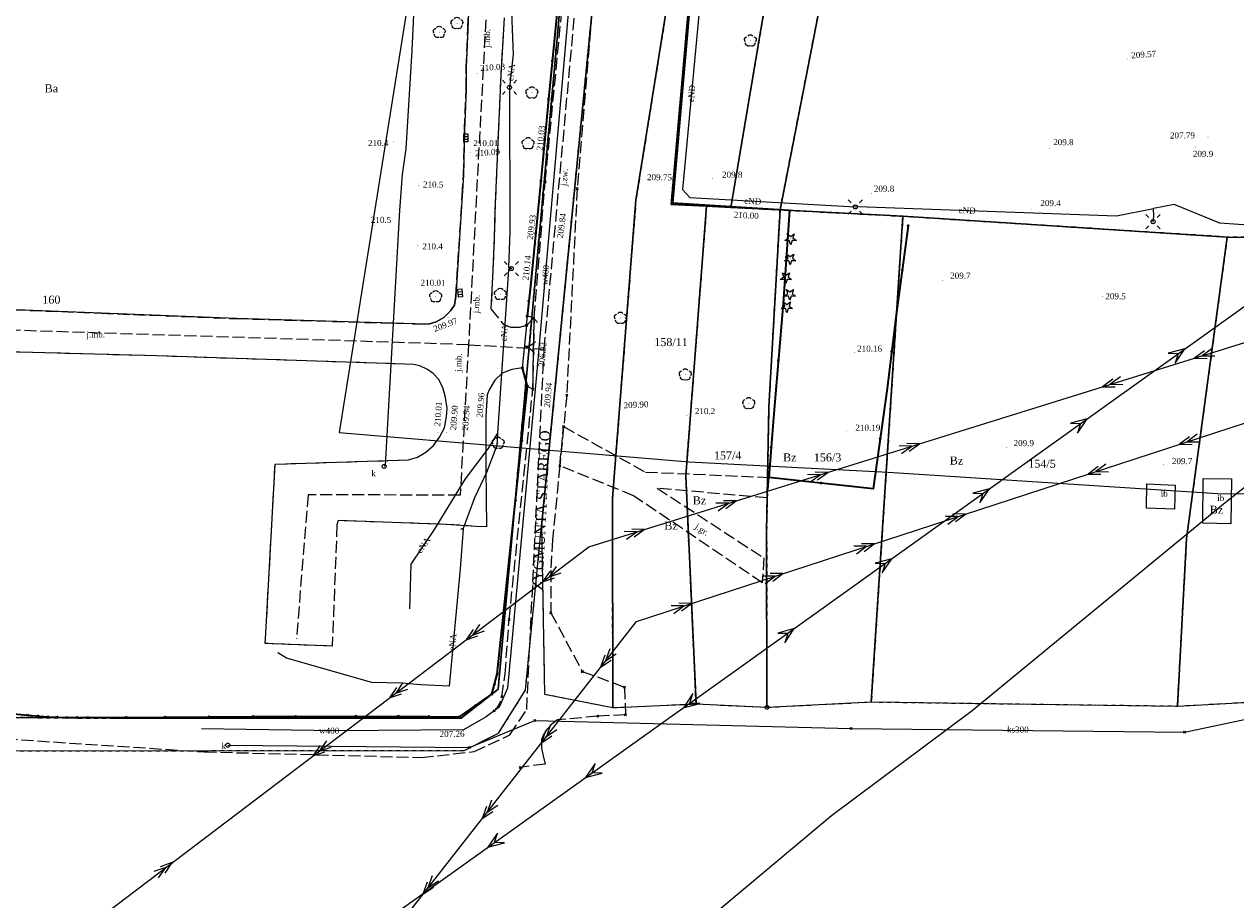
# Model space of a CAD drawing. Extents: x 7414218 to 7427513, y 5544630 to 5555035.
# Tile 8 of 46: x 7419374 to 7419525, y 5549444 to 5549553. Entities that reach past the tile are written whole.
import ezdxf
from ezdxf.enums import TextEntityAlignment as Align

# ---------------------------------------------------------------- set-up
doc = ezdxf.new("R2010")
doc.units = 0
doc.linetypes.add('PRZER1-1', pattern=[1, 0.5, -0.5])
doc.linetypes.add('PRZER3-1', pattern=[2, 1.5, -0.5])
doc.layers.get('0').update_dxf_attribs({"linetype": 'CONTINUOUS'})
for name, color, linetype, lineweight in [('EGDE', 7, 'CONTINUOUS', 18), ('EGDE_O', 7, 'CONTINUOUS', 18), ('EGPG', 7, 'CONTINUOUS', 18), ('GOSRBG', 7, 'CONTINUOUS', 18), ('GUPPRZ_O', 7, 'CONTINUOUS', 18), ('OTDI', 7, 'CONTINUOUS', 18), ('OTDI_O', 7, 'CONTINUOUS', 18), ('OTKJ', 7, 'CONTINUOUS', 18), ('OTKJ_O', 7, 'CONTINUOUS', 18), ('OTKK', 7, 'CONTINUOUS', 25), ('OTOB', 7, 'CONTINUOUS', 18), ('OTOF', 7, 'CONTINUOUS', 18), ('OTOO', 7, 'CONTINUOUS', 35), ('OTRN', 7, 'CONTINUOUS', 13), ('OTRN_O', 7, 'CONTINUOUS', 13), ('OTRS', 7, 'CONTINUOUS', 13), ('OTRS_O', 7, 'CONTINUOUS', 13), ('SUEO', 7, 'CONTINUOUS', 18)]:
    doc.layers.add(name, color=color, linetype=linetype, lineweight=lineweight)
for name, color, linetype, lineweight, true_color in [('EGUG', 7, 'CONTINUOUS', 18, 0x008000), ('EGUG_O', 7, 'CONTINUOUS', 18, 0x008000), ('GELULI', 7, 'CONTINUOUS', 18, 0xfeffff), ('GELULI_O', 7, 'CONTINUOUS', 18, 0xfeffff), ('GSPPRB', 7, 'CONTINUOUS', 18, 0x80ffff), ('OTZG', 7, 'CONTINUOUS', 18, 0x008000), ('OTZL', 7, 'CONTINUOUS', 18, 0x008000), ('SUEP', 1, 'CONTINUOUS', 18, 0xff0000), ('SUEP_O', 1, 'CONTINUOUS', 18, 0xff0000), ('SUKK', 7, 'CONTINUOUS', 18, 0x803300), ('SUKP', 7, 'CONTINUOUS', 18, 0x803300), ('SUKP_O', 7, 'CONTINUOUS', 18, 0x803300), ('SUKS', 7, 'CONTINUOUS', 18, 0x803300), ('SUKS_O', 7, 'CONTINUOUS', 18, 0x803300), ('SUWP', 5, 'CONTINUOUS', 18, 0x0000ff), ('SUWP_O', 5, 'CONTINUOUS', 18, 0x0000ff)]:
    doc.layers.add(name, color=color, linetype=linetype, lineweight=lineweight, true_color=true_color)
doc.styles.add('Times New Roman', font='times.ttf')

# ---------------------------------------------------------------- blocks, each defined once
blk = doc.blocks.new('GSPWPS1')
blk.add_hatch(color=0).paths.add_polyline_path([(-0.045, 0), (-0.043467, -0.011647), (-0.038971, -0.0225), (-0.03182, -0.03182), (-0.0225, -0.038971), (-0.011647, -0.043467), (0, -0.045), (0.011647, -0.043467), (0.0225, -0.038971), (0.03182, -0.03182), (0.038971, -0.0225), (0.043467, -0.011647), (0.045, 0), (0.043467, 0.011647), (0.038971, 0.0225), (0.03182, 0.03182), (0.0225, 0.038971), (0.011647, 0.043467), (0, 0.045), (-0.011647, 0.043467), (-0.0225, 0.038971), (-0.03182, 0.03182), (-0.038971, 0.0225), (-0.043467, 0.011647)])
blk = doc.blocks.new('GSPWPN1')
blk.add_hatch(color=0).paths.add_polyline_path([(-0.045, 0), (-0.043467, -0.011647), (-0.038971, -0.0225), (-0.03182, -0.03182), (-0.0225, -0.038971), (-0.011647, -0.043467), (0, -0.045), (0.011647, -0.043467), (0.0225, -0.038971), (0.03182, -0.03182), (0.038971, -0.0225), (0.043467, -0.011647), (0.045, 0), (0.043467, 0.011647), (0.038971, 0.0225), (0.03182, 0.03182), (0.0225, 0.038971), (0.011647, 0.043467), (0, 0.045), (-0.011647, 0.043467), (-0.0225, 0.038971), (-0.03182, 0.03182), (-0.038971, 0.0225), (-0.043467, 0.011647)])
blk = doc.blocks.new('GSPRDI1')
blk.add_hatch(color=0).paths.add_polyline_path([(0, -0.045), (0.013906, -0.042798), (0.02645, -0.036406), (0.036406, -0.02645), (0.042798, -0.013906), (0.045, 0), (0.042798, 0.013906), (0.036406, 0.02645), (0.02645, 0.036406), (0.013906, 0.042798), (0, 0.045), (-0.013906, 0.042798), (-0.02645, 0.036406), (-0.036406, 0.02645), (-0.042798, 0.013906), (-0.045, 0), (-0.042798, -0.013906), (-0.036406, -0.02645), (-0.02645, -0.036406), (-0.013906, -0.042798)])
at = {"color": 0}
blk.add_lwpolyline([(0.272471, 0.088531), (0.713338, -0.231778), (0.168396, -0.231778), (0, -0.750048), (-0.168396, -0.231778), (-0.713338, -0.231778), (-0.272471, 0.088531), (-0.440867, 0.606801), (0, 0.286493), (0.440867, 0.606801)], close=True, dxfattribs=at)
blk = doc.blocks.new('GSPRDL1')
blk.add_hatch(color=0).paths.add_polyline_path([(0, -0.045), (0.013906, -0.042798), (0.02645, -0.036406), (0.036406, -0.02645), (0.042798, -0.013906), (0.045, 0), (0.042798, 0.013906), (0.036406, 0.02645), (0.02645, 0.036406), (0.013906, 0.042798), (0, 0.045), (-0.013906, 0.042798), (-0.02645, 0.036406), (-0.036406, 0.02645), (-0.042798, 0.013906), (-0.045, 0), (-0.042798, -0.013906), (-0.036406, -0.02645), (-0.02645, -0.036406), (-0.013906, -0.042798)])
at = {"color": 0}
for points in [[(-0.635969, -0.134326), (-0.70458, -0.024001), (-0.731429, 0.103115), (-0.713292, 0.231763), (-0.652348, 0.346501), (-0.55591, 0.433559), (-0.435555, 0.482485)], [(-0.324277, 0.563333), (-0.240553, 0.662679), (-0.127956, 0.727494), (0, 0.75), (0.127956, 0.727494), (0.240553, 0.662679), (0.324277, 0.563333)], [(0.435555, 0.482485), (0.55591, 0.433559), (0.652348, 0.346501), (0.713292, 0.231763), (0.731429, 0.103115), (0.70458, -0.024001), (0.635969, -0.134326)], [(-0.068773, -0.646351), (-0.194901, -0.677512), (-0.324092, -0.663766), (-0.440839, -0.606763), (-0.531129, -0.513345), (-0.584125, -0.394725), (-0.593465, -0.265141)], [(0.593465, -0.265141), (0.584125, -0.394725), (0.531129, -0.513345), (0.440839, -0.606763), (0.324092, -0.663766), (0.194901, -0.677512), (0.068773, -0.646351)]]:
    blk.add_lwpolyline(points, dxfattribs=at)
blk = doc.blocks.new('GUPKSD1_1')
at = {"color": 0}
blk.add_lwpolyline([(0, 0.25), (0.064705, 0.241481), (0.125, 0.216506), (0.176777, 0.176777), (0.216506, 0.125), (0.241481, 0.064705), (0.25, 0), (0.241481, -0.064705), (0.216506, -0.125), (0.176777, -0.176777), (0.125, -0.216506), (0.064705, -0.241481), (0, -0.25), (-0.064705, -0.241481), (-0.125, -0.216506), (-0.176777, -0.176777), (-0.216506, -0.125), (-0.241481, -0.064705), (-0.25, 0), (-0.241481, 0.064705), (-0.216506, 0.125), (-0.176777, 0.176777), (-0.125, 0.216506), (-0.064705, 0.241481)], close=True, dxfattribs=at)
blk = doc.blocks.new('GUPKKS1')
at = {"color": 0}
blk.add_lwpolyline([(0.5, -0.25), (-0.5, -0.25), (-0.5, 0.25), (0.5, 0.25)], close=True, dxfattribs=at)
for points in [[(-0.175, -0.25), (-0.175, 0.25)], [(0.175, -0.25), (0.175, 0.25)]]:
    blk.add_lwpolyline(points, dxfattribs=at)
blk = doc.blocks.new('GUPELA2')
blk.add_hatch(color=0).paths.add_polyline_path([(-0.001087, 0.044987), (0.011881, 0.043403), (0.021281, 0.03965), (0.030065, 0.033482), (0.038133, 0.023893), (0.043117, 0.012881), (0.044986, 0.001113), (0.044323, -0.007777), (0.040557, -0.019497), (0.033417, -0.030138), (0.024849, -0.037517), (0.013788, -0.042836), (0.002013, -0.044955), (-0.00982, -0.043916), (-0.020466, -0.040077), (-0.029541, -0.033946), (-0.036867, -0.025804), (-0.04187, -0.01649), (-0.04461, -0.005909), (-0.044532, 0.006476), (-0.041285, 0.017903), (-0.034764, 0.028574), (-0.024479, 0.03776), (-0.013449, 0.042943)])
at = {"color": 0}
for points in [[(-0.883883, 0.883883), (-0.53033, 0.53033)], [(0.883883, 0.883883), (0.53033, 0.53033)], [(-0.883883, -0.883883), (-0.53033, -0.53033)], [(0.883883, -0.883883), (0.53033, -0.53033)]]:
    blk.add_lwpolyline(points, dxfattribs=at)
blk = doc.blocks.new('GUPELA1')
at = {"color": 0}
blk.add_lwpolyline([(0, 0.25), (0.064705, 0.241481), (0.125, 0.216506), (0.176777, 0.176777), (0.216506, 0.125), (0.241481, 0.064705), (0.25, 0), (0.241481, -0.064705), (0.216506, -0.125), (0.176777, -0.176777), (0.125, -0.216506), (0.064705, -0.241481), (0, -0.25), (-0.064705, -0.241481), (-0.125, -0.216506), (-0.176777, -0.176777), (-0.216506, -0.125), (-0.241481, -0.064705), (-0.25, 0), (-0.241481, 0.064705), (-0.216506, 0.125), (-0.176777, 0.176777), (-0.125, 0.216506), (-0.064705, 0.241481)], close=True, dxfattribs=at)
blk = doc.blocks.new('GEPPGD1_2')
blk.add_hatch(color=0).paths.add_polyline_path([(0, -0.045), (0.013906, -0.042798), (0.02645, -0.036406), (0.036406, -0.02645), (0.042798, -0.013906), (0.045, 0), (0.042798, 0.013906), (0.036406, 0.02645), (0.02645, 0.036406), (0.013906, 0.042798), (0, 0.045), (-0.013906, 0.042798), (-0.02645, 0.036406), (-0.036406, 0.02645), (-0.042798, 0.013906), (-0.045, 0), (-0.042798, -0.013906), (-0.036406, -0.02645), (-0.02645, -0.036406), (-0.013906, -0.042798)])
blk = doc.blocks.new('GEPPGD1_1')
at = {"color": 0}
blk.add_lwpolyline([(0, 0.25), (0.077254, 0.237764), (0.146946, 0.202254), (0.202254, 0.146946), (0.237764, 0.077254), (0.25, 0), (0.237764, -0.077254), (0.202254, -0.146946), (0.146946, -0.202254), (0.077254, -0.237764), (0, -0.25), (-0.077254, -0.237764), (-0.146946, -0.202254), (-0.202254, -0.146946), (-0.237764, -0.077254), (-0.25, 0), (-0.237764, 0.077254), (-0.202254, 0.146946), (-0.146946, 0.202254), (-0.077254, 0.237764)], close=True, dxfattribs=at)
blk = doc.blocks.new('GSPPRB0')
at = {"color": 0, "lineweight": 18}
for points in [[(-0.12726, -0.12726), (0.12726, 0.12726)], [(-0.12726, 0.12726), (0.12726, -0.12726)]]:
    blk.add_lwpolyline(points, dxfattribs=at)
blk = doc.blocks.new('KOLO')
blk.add_hatch(color=0).paths.add_polyline_path([(-0.175, 0), (-0.169037, -0.045293), (-0.151554, -0.0875), (-0.123744, -0.123744), (-0.0875, -0.151554), (-0.045293, -0.169037), (0, -0.175), (0.045293, -0.169037), (0.0875, -0.151554), (0.123744, -0.123744), (0.151554, -0.0875), (0.169037, -0.045293), (0.175, 0), (0.169037, 0.045293), (0.151554, 0.0875), (0.123744, 0.123744), (0.0875, 0.151554), (0.045293, 0.169037), (0, 0.175), (-0.045293, 0.169037), (-0.0875, 0.151554), (-0.123744, 0.123744), (-0.151554, 0.0875), (-0.169037, 0.045293)])
blk = doc.blocks.new('GSLKOG1')
blk.add_hatch(color=0).paths.add_polyline_path([(-0.175, 0), (-0.169037, -0.045293), (-0.151554, -0.0875), (-0.123744, -0.123744), (-0.0875, -0.151554), (-0.045293, -0.169037), (0, -0.175), (0.045293, -0.169037), (0.0875, -0.151554), (0.123744, -0.123744), (0.151554, -0.0875), (0.169037, -0.045293), (0.175, 0), (0.169037, 0.045293), (0.151554, 0.0875), (0.123744, 0.123744), (0.0875, 0.151554), (0.045293, 0.169037), (0, 0.175), (-0.045293, 0.169037), (-0.0875, 0.151554), (-0.123744, 0.123744), (-0.151554, 0.0875), (-0.169037, 0.045293)])
blk = doc.blocks.new('GSLKBR1')
at = {"color": 0}
for points in [[(1.299038, 0.75), (1.06066, 0.43934), (0.75, 0.200962), (0.388229, 0.051111), (0, 0)], [(0, 0), (0.388229, -0.051111), (0.75, -0.200962), (1.06066, -0.43934), (1.299038, -0.75)]]:
    blk.add_lwpolyline(points, dxfattribs=at)
blk = doc.blocks.new('GSLKFU1')
at = {"color": 0}
blk.add_lwpolyline([(0, 0), (-0.012833, -0.195789), (-0.051111, -0.388229), (-0.114181, -0.574025), (-0.200962, -0.75), (-0.30997, -0.913142), (-0.43934, -1.06066), (-0.586858, -1.19003), (-0.75, -1.299038)], dxfattribs=at)
blk = doc.blocks.new('SUEP2')
at = {"color": 0}
for points in [[(-1.25, -0.5), (0.25, 0), (-1.25, 0.5)], [(-0.25, -0.5), (1.25, 0), (-0.25, 0.5)]]:
    blk.add_lwpolyline(points, dxfattribs=at)
blk = doc.blocks.new('SUEP3')
at = {"color": 0}
blk.add_lwpolyline([(0, 0), (-1, -0.75), (1, 0), (-1, 0.75)], close=True, dxfattribs=at)

msp = doc.modelspace()

# ---------------------------------------------------------------- linework, layer by layer
at = {"layer": 'EGDE', "linetype": 'Continuous', "lineweight": 18, "elevation": 10.22}
for points in [[(7419691.9, 5549667.65), (7419649.26, 5549659.54), (7419641.05, 5549657.97), (7419630.6, 5549656.65), (7419619.81, 5549655.03), (7419609.66, 5549653.24), (7419589.07, 5549649.42), (7419557.7, 5549643.96), (7419540.13, 5549643.06), (7419523.27, 5549643.29), (7419509.38, 5549641.39), (7419462.29, 5549628.43), (7419462.45, 5549628.77), (7419446.03, 5549630.99), (7419446.66, 5549622.15), (7419432.87, 5549470.11), (7419428.25, 5549466.49), (7419384.74, 5549466.49), (7419372.42, 5549466.59)], [(7419372.42, 5549466.59), (7419384.74, 5549466.49), (7419428.25, 5549466.49), (7419432.87, 5549470.11), (7419446.66, 5549622.15), (7419446.03, 5549630.99), (7419445.69, 5549630.61), (7419421.94, 5549626.84), (7419410.15, 5549622.14), (7419371.74, 5549587.46)], [(7419372.14, 5549462.43), (7419428.65, 5549462.47), (7419432.93, 5549464.62), (7419436.29, 5549469.99), (7419438.3, 5549490.48), (7419449.43, 5549604.09)]]:
    msp.add_lwpolyline(points, dxfattribs=at)
for points in [[(7419562.5, 5549640.55), (7419487.71, 5549630.61), (7419468.08, 5549529.97), (7419483.43, 5549529.18), (7419523.94, 5549526.59), (7419538.19, 5549526.4), (7419548.95, 5549525.8)], [(7419487.71, 5549630.61), (7419482.9, 5549629.97), (7419478.25, 5549627.12), (7419461.94, 5549530.29), (7419468.08, 5549529.97)], [(7419478.25, 5549627.12), (7419462.12, 5549617.26), (7419459.99, 5549593.07), (7419454.49, 5549530.64), (7419458.91, 5549530.45), (7419461.94, 5549530.29)], [(7419449.43, 5549604.09), (7419438.3, 5549490.48), (7419438.67, 5549469.52), (7419447.19, 5549467.83), (7419447.16, 5549493.99), (7419450.09, 5549531.19), (7419459.99, 5549593.07), (7419462.12, 5549617.26), (7419462.22, 5549620.86), (7419457.3, 5549616.58), (7419452.54, 5549610.11)], [(7419459.99, 5549593.07), (7419450.09, 5549531.19), (7419447.16, 5549493.99), (7419447.19, 5549467.83), (7419448.59, 5549467.88), (7419457.59, 5549468.29), (7419456.31, 5549496.76), (7419458.91, 5549530.45), (7419454.49, 5549530.64)], [(7419458.91, 5549530.45), (7419456.31, 5549496.76), (7419457.59, 5549468.29), (7419466.45, 5549467.86), (7419466.41, 5549489.83), (7419466.69, 5549505.4), (7419468.08, 5549529.97), (7419461.94, 5549530.29)], [(7419468.08, 5549529.97), (7419466.69, 5549505.4), (7419466.41, 5549489.83), (7419466.45, 5549467.86), (7419479.48, 5549468.53), (7419483.43, 5549529.18)], [(7419523.94, 5549526.59), (7419483.43, 5549529.18), (7419479.48, 5549468.53), (7419517.71, 5549468.02), (7419518.85, 5549488.96)], [(7419538.19, 5549526.4), (7419523.94, 5549526.59), (7419518.85, 5549488.96), (7419517.71, 5549468.02), (7419531.31, 5549468.77), (7419533.1, 5549486.1), (7419535.14, 5549504.05)]]:
    msp.add_lwpolyline(points, close=True, dxfattribs=at)
at = {"layer": 'EGUG', "linetype": 'PRZER1-1', "lineweight": 18, "elevation": 10.08}
for points in [[(7419691.9, 5549667.65), (7419649.26, 5549659.54), (7419641.05, 5549657.97), (7419630.6, 5549656.65), (7419619.81, 5549655.03), (7419609.66, 5549653.24), (7419589.07, 5549649.42), (7419557.7, 5549643.96), (7419540.13, 5549643.06), (7419523.27, 5549643.29), (7419509.38, 5549641.39), (7419462.29, 5549628.43), (7419462.45, 5549628.77), (7419446.03, 5549630.99), (7419446.66, 5549622.15), (7419432.87, 5549470.11), (7419428.25, 5549466.49), (7419384.74, 5549466.49), (7419372.42, 5549466.59)], [(7419372.42, 5549466.59), (7419384.74, 5549466.49), (7419428.25, 5549466.49), (7419432.87, 5549470.11), (7419446.66, 5549622.15), (7419446.03, 5549630.99), (7419445.69, 5549630.61), (7419421.94, 5549626.84), (7419410.15, 5549622.14), (7419371.74, 5549587.46)], [(7419372.14, 5549462.43), (7419428.65, 5549462.47), (7419432.93, 5549464.62), (7419436.29, 5549469.99), (7419438.3, 5549490.48), (7419449.43, 5549604.09)]]:
    msp.add_lwpolyline(points, dxfattribs=at)
for points in [[(7419562.5, 5549640.55), (7419487.71, 5549630.61), (7419468.08, 5549529.97), (7419483.43, 5549529.18), (7419523.94, 5549526.59), (7419538.19, 5549526.4), (7419548.95, 5549525.8)], [(7419487.71, 5549630.61), (7419482.9, 5549629.97), (7419478.25, 5549627.12), (7419461.94, 5549530.29), (7419468.08, 5549529.97)], [(7419478.25, 5549627.12), (7419462.12, 5549617.26), (7419459.99, 5549593.07), (7419454.49, 5549530.64), (7419458.91, 5549530.45), (7419461.94, 5549530.29)], [(7419438.67, 5549469.52), (7419447.19, 5549467.83), (7419447.16, 5549493.99), (7419450.09, 5549531.19), (7419459.99, 5549593.07), (7419462.12, 5549617.26), (7419462.22, 5549620.86), (7419457.3, 5549616.58), (7419452.54, 5549610.11), (7419449.43, 5549604.09), (7419438.3, 5549490.48)], [(7419447.19, 5549467.83), (7419448.59, 5549467.88), (7419457.59, 5549468.29), (7419456.31, 5549496.76), (7419458.91, 5549530.45), (7419454.49, 5549530.64), (7419459.99, 5549593.07), (7419450.09, 5549531.19), (7419447.16, 5549493.99)], [(7419457.59, 5549468.29), (7419466.45, 5549467.86), (7419466.41, 5549489.83), (7419466.69, 5549505.4), (7419468.08, 5549529.97), (7419461.94, 5549530.29), (7419458.91, 5549530.45), (7419456.31, 5549496.76)], [(7419466.45, 5549467.86), (7419479.48, 5549468.53), (7419483.43, 5549529.18), (7419468.08, 5549529.97), (7419466.69, 5549505.4), (7419466.41, 5549489.83)], [(7419523.94, 5549526.59), (7419483.43, 5549529.18), (7419479.48, 5549468.53), (7419517.71, 5549468.02), (7419518.85, 5549488.96)], [(7419538.19, 5549526.4), (7419523.94, 5549526.59), (7419518.85, 5549488.96), (7419517.71, 5549468.02), (7419531.31, 5549468.77), (7419533.1, 5549486.1), (7419535.14, 5549504.05)]]:
    msp.add_lwpolyline(points, close=True, dxfattribs=at)
at = {"layer": 'GELULI', "linetype": 'PRZER3-1', "lineweight": 18, "elevation": 9.97}
for points in [[(7419320.74, 5549533.55), (7419324.26, 5549533.11), (7419325.79, 5549533.22), (7419327.34, 5549533.8), (7419329.47, 5549534.94), (7419340.02, 5549541.74), (7419351.24, 5549549.1), (7419374.81, 5549565.84), (7419404.81, 5549585.69), (7419408.37, 5549586.97), (7419410.72, 5549587.45), (7419414.81, 5549587.62), (7419417.68, 5549586.87), (7419419.73, 5549585.9), (7419421.75, 5549584.76), (7419423.94, 5549583.66), (7419426.43, 5549580.92), (7419428.02, 5549578.66), (7419430.09, 5549575.97), (7419431.66, 5549572.43), (7419431.96, 5549565.71), (7419429.18, 5549513.14)], [(7419361.39, 5549464.58), (7419396.19, 5549462.3), (7419423.3, 5549461.6), (7419429.88, 5549462.33), (7419434.34, 5549464.42), (7419436.44, 5549467.57), (7419438.62, 5549512.6), (7419443.29, 5549563.89)], [(7419429.18, 5549513.14), (7419330.84, 5549516.26), (7419320.43, 5549517.17)], [(7419429.18, 5549513.14), (7419428.13, 5549494.36), (7419409.15, 5549494.39), (7419407.68, 5549476.42)], [(7419429.18, 5549513.14), (7419438.62, 5549512.6)]]:
    msp.add_lwpolyline(points, dxfattribs=at)
at = {"layer": 'GOSRBG', "linetype": 'Continuous', "lineweight": 18, "elevation": 10.04}
msp.add_lwpolyline([(7419615.77, 5549580.43), (7419627.46, 5549681.49), (7419471.97, 5549660.82), (7419431.64, 5549636.15), (7419428.19, 5549597), (7419413.02, 5549502.17), (7419456.74, 5549498.5), (7419481.58, 5549497.21), (7419522.7, 5549494.58), (7419537.08, 5549494.39), (7419547.3, 5549493.82), (7419605.19, 5549491.07)], close=True, dxfattribs=at)
at = {"layer": 'OTDI', "linetype": 'Continuous', "lineweight": 18, "elevation": 10.18}
for points in [[(7419524.48, 5549496.39), (7419524.4, 5549490.78), (7419520.9, 5549490.84), (7419520.94, 5549496.45)], [(7419517.41, 5549495.59), (7419517.36, 5549492.6), (7419513.83, 5549492.74), (7419513.9, 5549495.76)]]:
    msp.add_lwpolyline(points, close=True, dxfattribs=at)
at = {"layer": 'OTKJ', "linetype": 'PRZER3-1', "lineweight": 18, "elevation": 10.18}
for points in [[(7419449.89, 5549604.25), (7419446.76, 5549580.41), (7419442.75, 5549532.63), (7419441.44, 5549506.83), (7419441.06, 5549502.91), (7419440.58, 5549498.03), (7419439.67, 5549488.76), (7419439.46, 5549485), (7419439.45, 5549479.68), (7419443.39, 5549472.35), (7419448.67, 5549470.39), (7419448.77, 5549466.92), (7419445.33, 5549466.75), (7419440.31, 5549466.28), (7419439.57, 5549465.75), (7419438.95, 5549465.11), (7419438.49, 5549464.39), (7419438.3, 5549463.81), (7419438.29, 5549462.78), (7419438.49, 5549461.79), (7419438.75, 5549460.77), (7419435.63, 5549460.36)], [(7419368.41, 5549517.67), (7419383.34, 5549517.07), (7419400.2, 5549516.4), (7419422.52, 5549515.75), (7419424.2, 5549515.71), (7419425.14, 5549516), (7419426.11, 5549516.53), (7419426.92, 5549517.36), (7419427.42, 5549518.06), (7419427.6, 5549519.22), (7419428.39, 5549531.75), (7419428.55, 5549534.29), (7419428.66, 5549539.94), (7419428.89, 5549545.03), (7419428.9, 5549547.81), (7419429.08, 5549552.51), (7419429.25, 5549556.65)], [(7419433.64, 5549553.97), (7419433.2, 5549546.82), (7419432.92, 5549540.27), (7419432.48, 5549529.87), (7419432.4, 5549526.45), (7419432.17, 5549521.58), (7419431.98, 5549517.64), (7419433.49, 5549515.71), (7419434.44, 5549515.32), (7419435.54, 5549515.34), (7419436.44, 5549515.57), (7419437.38, 5549516.54), (7419437.2, 5549507.59), (7419436.54, 5549507.94), (7419435.91, 5549510.26), (7419434.6, 5549510.03), (7419433.36, 5549509.58), (7419432.48, 5549508.71), (7419431.75, 5549507.5), (7419431.51, 5549506.87), (7419431.34, 5549504.28), (7419431.34, 5549497.72), (7419431.42, 5549490.41), (7419430.07, 5549490.46), (7419426.39, 5549490.71), (7419412.91, 5549491.17), (7419412.75, 5549490.65), (7419412.16, 5549475.5), (7419403.78, 5549475.84), (7419403.86, 5549477.12), (7419405.03, 5549498.23), (7419421.69, 5549498.76), (7419422.81, 5549499.09), (7419423.85, 5549499.71), (7419424.81, 5549500.55), (7419425.55, 5549501.58), (7419426.16, 5549502.77), (7419426.44, 5549504.12), (7419426.52, 5549505.2), (7419426.32, 5549506.55), (7419425.99, 5549507.79), (7419425.44, 5549508.84), (7419424.78, 5549509.54), (7419424.06, 5549510.06), (7419423.09, 5549510.5), (7419422.29, 5549510.67), (7419421.22, 5549510.72), (7419417.64, 5549510.84), (7419390.26, 5549511.74), (7419359.11, 5549512.59)]]:
    msp.add_lwpolyline(points, dxfattribs=at)
msp.add_lwpolyline([(7419432.37, 5549467.42, 0.161216), (7419433.34, 5549469.17), (7419433.75, 5549472.04), (7419434.25, 5549478.83), (7419437.2, 5549507.59), (7419437.38, 5549516.54), (7419438.76, 5549533.5), (7419443.35, 5549580.85)], format="xyb", dxfattribs=at)
msp.add_lwpolyline([(7419452.74, 5549495.22), (7419466.06, 5549486.52), (7419465.87, 5549483.41), (7419449.78, 5549494.29), (7419440.58, 5549498.03), (7419441.06, 5549502.91), (7419451.26, 5549497.24), (7419466.67, 5549496.57), (7419466.48, 5549494)], close=True, dxfattribs=at)
at = {"layer": 'OTKK', "linetype": 'Continuous', "lineweight": 25, "elevation": 10.18}
for points in [[(7419429.25, 5549556.65), (7419429.08, 5549552.51), (7419428.9, 5549547.81), (7419428.89, 5549545.03), (7419428.66, 5549539.94), (7419428.55, 5549534.29), (7419428.39, 5549531.75), (7419427.6, 5549519.22), (7419427.42, 5549518.06), (7419426.92, 5549517.36), (7419426.11, 5549516.53), (7419425.14, 5549516), (7419424.2, 5549515.71), (7419422.52, 5549515.75), (7419400.2, 5549516.4), (7419383.34, 5549517.07), (7419368.41, 5549517.67)], [(7419433.64, 5549553.97), (7419433.2, 5549546.82), (7419432.92, 5549540.27), (7419432.48, 5549529.87), (7419432.4, 5549526.45), (7419432.17, 5549521.58), (7419431.98, 5549517.64)], [(7419412.16, 5549475.5), (7419403.78, 5549475.84), (7419403.86, 5549477.12), (7419405.03, 5549498.23), (7419421.69, 5549498.76), (7419422.81, 5549499.09), (7419423.85, 5549499.71), (7419424.81, 5549500.55), (7419425.55, 5549501.58), (7419426.16, 5549502.77), (7419426.44, 5549504.12), (7419426.52, 5549505.2), (7419426.32, 5549506.55), (7419425.99, 5549507.79), (7419425.44, 5549508.84), (7419424.78, 5549509.54), (7419424.06, 5549510.06), (7419423.09, 5549510.5), (7419422.29, 5549510.67), (7419421.22, 5549510.72), (7419417.64, 5549510.84), (7419390.26, 5549511.74), (7419359.11, 5549512.59)], [(7419435.91, 5549510.26), (7419434.6, 5549510.03), (7419433.36, 5549509.58), (7419432.48, 5549508.71), (7419431.75, 5549507.5), (7419431.51, 5549506.87), (7419431.34, 5549504.28), (7419431.34, 5549497.72), (7419431.42, 5549490.41), (7419430.07, 5549490.46), (7419426.39, 5549490.71), (7419412.91, 5549491.17), (7419412.75, 5549490.65)]]:
    msp.add_lwpolyline(points, dxfattribs=at)
at = {"layer": 'OTOB', "linetype": 'Continuous', "lineweight": 18, "elevation": 10.18}
msp.add_lwpolyline([(7419435.91, 5549510.26), (7419436.44, 5549515.57)], dxfattribs=at)
at = {"layer": 'OTOF', "linetype": 'Continuous', "lineweight": 18, "elevation": 10.18}
msp.add_lwpolyline([(7419436.44, 5549515.57), (7419436.5, 5549516.72)], dxfattribs=at)
at = {"layer": 'OTOO', "linetype": 'Continuous', "lineweight": 35, "elevation": 10.18}
for points in [[(7419444.05, 5549647.93), (7419444.14, 5549647.1), (7419444.16, 5549646.85), (7419444.64, 5549640.1), (7419445.31, 5549634.62), (7419445.56, 5549631.73), (7419446.71, 5549620.54), (7419439.17, 5549543.81), (7419438.21, 5549533.59), (7419436.9, 5549520.46), (7419436.5, 5549516.72)], [(7419489.61, 5549629.28), (7419487, 5549629.5), (7419485.89, 5549630.52), (7419483.62, 5549630.4), (7419469.93, 5549621.93), (7419462.3, 5549617.18), (7419462.17, 5549616), (7419461.71, 5549611.42), (7419460.6, 5549596.34), (7419458.29, 5549572.3), (7419457.05, 5549558.6), (7419454.64, 5549530.86), (7419469.28, 5549529.93), (7419468.47, 5549518.27), (7419467.27, 5549504.06), (7419466.67, 5549496.57)], [(7419484.08, 5549528), (7419482.6, 5549516.89), (7419481.45, 5549507.67), (7419479.73, 5549495.15), (7419466.67, 5549496.57)], [(7419232.69, 5549480.91), (7419250.73, 5549479.33), (7419277.71, 5549476.56), (7419302.26, 5549474.02), (7419333.06, 5549470.91), (7419361.11, 5549467.99), (7419371.58, 5549467.14), (7419374.1, 5549466.89), (7419376.65, 5549466.67), (7419379.03, 5549466.59), (7419381.58, 5549466.59), (7419391.26, 5549466.63), (7419402.29, 5549466.71), (7419420.41, 5549466.76), (7419428.05, 5549466.67), (7419432.1, 5549469.5), (7419432.77, 5549472), (7419436.54, 5549507.94), (7419435.91, 5549510.26)]]:
    msp.add_lwpolyline(points, dxfattribs=at)
at = {"layer": 'SUEP', "linetype": 'Continuous', "lineweight": 18, "elevation": 10.14}
for points in [[(7417746.36, 5549831.46), (7418038.81, 5549766.35), (7418280.02, 5549712.5), (7418523.43, 5549585.32), (7418752.97, 5549465.24), (7418900.78, 5549387.21), (7419156.21, 5549254.06), (7419188.28, 5549274.74), (7419308.66, 5549362.72), (7419462.94, 5549472.73), (7419590.72, 5549564.27), (7419591.77, 5549565.02)], [(7419486.74, 5549619.28), (7419485.38, 5549608.85), (7419464.71, 5549611.47), (7419462.9, 5549609.55), (7419462.31, 5549605.02), (7419461.98, 5549605.33), (7419462.21, 5549604.72), (7419458.6, 5549560.97), (7419457.84, 5549561.2), (7419458.53, 5549560.61), (7419455.92, 5549532.51), (7419456.83, 5549531.51), (7419477.48, 5549530.34), (7419477.78, 5549530.42), (7419510.12, 5549529.23), (7419514.73, 5549530.14)], [(7419582.09, 5549579.02), (7419582.28, 5549578.92), (7419578.11, 5549550.04), (7419575.92, 5549536.71), (7419574.77, 5549527.23), (7419574.37, 5549524.66), (7419572.4, 5549524.92), (7419561.76, 5549525.57), (7419523.01, 5549528.33), (7419517.32, 5549530.65), (7419514.73, 5549530.14)], [(7419434.32, 5549573.68), (7419434.14, 5549573.1), (7419434.48, 5549556.81), (7419434.76, 5549549.44), (7419434.29, 5549545.28), (7419434.35, 5549527.27), (7419434.19, 5549522.79), (7419434.53, 5549522.64), (7419434.18, 5549522.53), (7419432.79, 5549502.1)], [(7419514.67, 5549528.5), (7419514.77, 5549529.21), (7419514.73, 5549530.14)], [(7418680.54, 5548983.12), (7418777.37, 5548991.24), (7418780.72, 5548991.52), (7418783.68, 5548993.77), (7418849.42, 5549043.73), (7418935.94, 5549108.06), (7419019.64, 5549170.15), (7419103.5, 5549233.06), (7419187.54, 5549296.35), (7419272.42, 5549359.18), (7419357.7, 5549422.34), (7419444.21, 5549487.91), (7419549.66, 5549520.76)], [(7419547.84, 5549512.16), (7419538.32, 5549504.99), (7419523.47, 5549493.24), (7419492.09, 5549467.44), (7419474.52, 5549454.33), (7419440.22, 5549425.57), (7419432.96, 5549419.34), (7419431.41, 5549418.44), (7419391.73, 5549385.01), (7419387.46, 5549382.04), (7419370.08, 5549370.36), (7419360.04, 5549363.78), (7419344.58, 5549353.29), (7419333.81, 5549345.23), (7419314.96, 5549331.83), (7419301.55, 5549322.58), (7419294.79, 5549317.53), (7419294.27, 5549317.38), (7419292.33, 5549315.97)], [(7419341.02, 5549337.08), (7419351.34, 5549351.01), (7419395.19, 5549408.34), (7419450.14, 5549478.59), (7419547.67, 5549510.39)], [(7419432.79, 5549502.1), (7419432.7, 5549500.56), (7419431.44, 5549497.2), (7419429.93, 5549494.01), (7419428.49, 5549490.19), (7419428.21, 5549490.1), (7419428.49, 5549490.13), (7419428.13, 5549485.15), (7419426.75, 5549470.51), (7419423.23, 5549470.66), (7419420.79, 5549470.87), (7419417.12, 5549470.97), (7419406.46, 5549474.01), (7419405.35, 5549474.67)], [(7419432.79, 5549502.1), (7419431.57, 5549500.14), (7419428.76, 5549496.4), (7419424.87, 5549490.08), (7419421.97, 5549485.75), (7419421.82, 5549480.16)]]:
    msp.add_lwpolyline(points, dxfattribs=at)
at = {"layer": 'SUKP', "linetype": 'Continuous', "lineweight": 18, "elevation": 10.14}
for points in [[(7419404.26, 5549633.42), (7419404.54, 5549633.15), (7419409.29, 5549608.93), (7419412.18, 5549594.9), (7419411.97, 5549594.5), (7419412.31, 5549594.24), (7419422.22, 5549559.35), (7419421.95, 5549558.95), (7419422.51, 5549558.85), (7419422.11, 5549549.88), (7419421.33, 5549537.6), (7419420.89, 5549534.39), (7419420.56, 5549529.92), (7419418.78, 5549498.12), (7419418.64, 5549497.95)], [(7419399.12, 5549463.14), (7419429.31, 5549462.84), (7419437.45, 5549466.23), (7419476.96, 5549465.23), (7419518.61, 5549464.76), (7419548.33, 5549471.04), (7419586.03, 5549485.43), (7419587.73, 5549509.36)]]:
    msp.add_lwpolyline(points, dxfattribs=at)
at = {"layer": 'SUWP', "linetype": 'Continuous', "lineweight": 18, "elevation": 10.14}
msp.add_lwpolyline([(7419441.75, 5549555.97), (7419437.72, 5549509.83), (7419434.06, 5549470.25), (7419433, 5549467.89), (7419431.39, 5549466.68), (7419428.53, 5549465.06), (7419412.63, 5549464.93), (7419395.85, 5549465.17)], dxfattribs=at)

# ---------------------------------------------------------------- block references
at = {"layer": 'EGPG', "linetype": 'Continuous', "lineweight": 18}
for name, p in [('GEPPGD1_2', (7419450.09, 5549531.19, 10.24)), ('GEPPGD1_2', (7419454.49, 5549530.64, 10.24)), ('GEPPGD1_2', (7419458.91, 5549530.45, 10.24)), ('GEPPGD1_2', (7419461.94, 5549530.29, 10.24)), ('GEPPGD1_2', (7419468.08, 5549529.97, 10.24)), ('GEPPGD1_2', (7419483.43, 5549529.18, 10.24)), ('GEPPGD1_2', (7419523.94, 5549526.59, 10.24)), ('GEPPGD1_2', (7419466.69, 5549505.4, 10.24)), ('GEPPGD1_2', (7419456.31, 5549496.76, 10.24)), ('GEPPGD1_2', (7419447.16, 5549493.99, 10.24)), ('GEPPGD1_2', (7419438.3, 5549490.48, 10.24)), ('GEPPGD1_2', (7419466.41, 5549489.83, 10.24)), ('GEPPGD1_2', (7419518.85, 5549488.96, 10.24)), ('GEPPGD1_2', (7419432.87, 5549470.11, 10.24)), ('GEPPGD1_2', (7419436.29, 5549469.99, 10.24)), ('GEPPGD1_2', (7419438.67, 5549469.52, 10.24)), ('GEPPGD1_2', (7419447.19, 5549467.83, 10.24)), ('GEPPGD1_2', (7419448.59, 5549467.88, 10.24)), ('GEPPGD1_2', (7419457.59, 5549468.29, 10.24)), ('GEPPGD1_1', (7419466.45, 5549467.86, 10.24)), ('GEPPGD1_2', (7419479.48, 5549468.53, 10.24)), ('GEPPGD1_2', (7419517.71, 5549468.02, 10.24)), ('GEPPGD1_2', (7419384.74, 5549466.49, 10.24)), ('GEPPGD1_2', (7419428.25, 5549466.49, 10.24)), ('GEPPGD1_2', (7419432.93, 5549464.62, 10.24)), ('GEPPGD1_2', (7419428.65, 5549462.47, 10.24))]:
    msp.add_blockref(name, p, dxfattribs=at)
at = {"layer": 'GSPPRB', "linetype": 'Continuous', "lineweight": 18}
for p in [(7419439.17, 5549543.81, 10.28), (7419438.21, 5549533.59, 10.28), (7419438.76, 5549533.5, 10.28), (7419442.75, 5549532.63, 10.28), (7419454.64, 5549530.86, 10.28), (7419436.5, 5549516.72, 10.28), (7419436.44, 5549515.57, 10.28), (7419435.91, 5549510.26, 10.28), (7419436.54, 5549507.94, 10.28), (7419437.2, 5549507.59, 10.28), (7419441.44, 5549506.83, 10.28), (7419441.06, 5549502.91, 10.28), (7419440.58, 5549498.03, 10.28), (7419439.45, 5549479.68, 10.28), (7419434.25, 5549478.83, 10.28), (7419432.77, 5549472, 10.28), (7419443.39, 5549472.35, 10.28), (7419448.67, 5549470.39, 10.28), (7419432.1, 5549469.5, 10.28), (7419433.34, 5549469.17, 10.28), (7419432.37, 5549467.42, 10.28), (7419374.1, 5549466.89, 10.28), (7419376.65, 5549466.67, 10.28), (7419379.03, 5549466.59, 10.28), (7419381.58, 5549466.59, 10.28), (7419391.26, 5549466.63, 10.28), (7419402.29, 5549466.71, 10.28), (7419420.41, 5549466.76, 10.28), (7419428.05, 5549466.67, 10.28), (7419437.45, 5549466.23, 10.28), (7419445.33, 5549466.75, 10.28), (7419448.77, 5549466.92, 10.28), (7419476.96, 5549465.23, 10.28), (7419518.61, 5549464.76, 10.28), (7419429.31, 5549462.84, 10.28), (7419435.63, 5549460.36, 10.28)]:
    msp.add_blockref('GSPPRB0', p, dxfattribs=at)
at = {"layer": 'OTOB', "linetype": 'Continuous', "lineweight": 18, "rotation": 354.3278984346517}
msp.add_blockref('GSLKBR1', (7419436.17, 5549512.92, 10.18), dxfattribs=at)
at = {"layer": 'OTOF', "linetype": 'Continuous', "lineweight": 18, "rotation": 86.76217540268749}
msp.add_blockref('GSLKFU1', (7419436.5, 5549516.72, 10.18), dxfattribs=at)
at = {"layer": 'OTOO', "linetype": 'Continuous', "lineweight": 35}
for name, p, rotation in [('KOLO', (7419456.5, 5549552.2, 10.18), 265.0326657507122), ('KOLO', (7419456.5, 5549552.2, 10.18), 265.0326657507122), ('KOLO', (7419439.64, 5549548.58, 10.18), 264.387754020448), ('KOLO', (7419439.64, 5549548.58, 10.18), 264.387754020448), ('KOLO', (7419455.85, 5549544.73, 10.18), 265.0326657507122), ('KOLO', (7419455.85, 5549544.73, 10.18), 265.0326657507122), ('KOLO', (7419438.69, 5549538.7, 10.18), 264.6281978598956), ('KOLO', (7419438.69, 5549538.7, 10.18), 264.6281978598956), ('KOLO', (7419455.2, 5549537.26, 10.18), 265.0326657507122), ('KOLO', (7419455.2, 5549537.26, 10.18), 265.0326657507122), ('KOLO', (7419461.96, 5549530.39, 10.18), 356.3724947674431), ('KOLO', (7419461.96, 5549530.39, 10.18), 356.3724947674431), ('GSLKOG1', (7419484.08, 5549528, 10.18), 262.4121128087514), ('KOLO', (7419437.55, 5549527.02, 10.18), 264.2915679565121), ('KOLO', (7419437.55, 5549527.02, 10.18), 264.2915679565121), ('KOLO', (7419468.88, 5549524.1, 10.18), 266.0261456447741), ('KOLO', (7419468.88, 5549524.1, 10.18), 266.0261456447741), ('KOLO', (7419483.34, 5549522.45, 10.18), 262.4121128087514), ('KOLO', (7419483.34, 5549522.45, 10.18), 262.4121128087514), ('KOLO', (7419436.7, 5549518.59, 10.18), 263.9758547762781), ('KOLO', (7419436.7, 5549518.59, 10.18), 263.9758547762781), ('GSLKOG1', (7419436.5, 5549516.72, 10.18), 263.9758547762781), ('KOLO', (7419467.87, 5549511.16, 10.18), 265.1729632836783), ('KOLO', (7419467.87, 5549511.16, 10.18), 265.1729632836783), ('KOLO', (7419482.02, 5549512.28, 10.18), 262.8902808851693), ('KOLO', (7419482.02, 5549512.28, 10.18), 262.8902808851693), ('GSLKOG1', (7419435.91, 5549510.26, 10.18), 105.2363421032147), ('KOLO', (7419436.23, 5549509.1, 10.18), 105.2363421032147), ('KOLO', (7419436.23, 5549509.1, 10.18), 105.2363421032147), ('KOLO', (7419435.83, 5549501.16, 10.18), 84.00510282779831), ('KOLO', (7419435.83, 5549501.16, 10.18), 84.00510282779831), ('KOLO', (7419480.59, 5549501.41, 10.18), 262.1776607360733), ('KOLO', (7419480.59, 5549501.41, 10.18), 262.1776607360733), ('KOLO', (7419466.97, 5549500.32, 10.18), 265.3877564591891), ('KOLO', (7419466.97, 5549500.32, 10.18), 265.3877564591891), ('GSLKOG1', (7419466.67, 5549496.57, 10.18), 173.7835487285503), ('GSLKOG1', (7419466.67, 5549496.57, 10.18), 265.3877564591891), ('KOLO', (7419473.2, 5549495.86, 10.18), 173.7835487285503), ('KOLO', (7419473.2, 5549495.86, 10.18), 173.7835487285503), ('KOLO', (7419435.05, 5549493.7, 10.18), 84.00510282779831), ('KOLO', (7419435.05, 5549493.7, 10.18), 84.00510282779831), ('KOLO', (7419434.26, 5549486.24, 10.18), 84.00510282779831), ('KOLO', (7419434.26, 5549486.24, 10.18), 84.00510282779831), ('KOLO', (7419433.48, 5549478.78, 10.18), 84.00510282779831), ('KOLO', (7419433.48, 5549478.78, 10.18), 84.00510282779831), ('KOLO', (7419432.43, 5549470.75, 10.18), 74.93727219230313), ('KOLO', (7419432.43, 5549470.75, 10.18), 74.93727219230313), ('KOLO', (7419430.07, 5549468.09, 10.18), 35.01862299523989), ('KOLO', (7419430.07, 5549468.09, 10.18), 35.01862299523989), ('KOLO', (7419375.38, 5549466.78, 10.18), 355.0690447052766), ('KOLO', (7419375.38, 5549466.78, 10.18), 355.0690447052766), ('KOLO', (7419377.84, 5549466.63, 10.18), 358.0748162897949), ('KOLO', (7419377.84, 5549466.63, 10.18), 358.0748162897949), ('KOLO', (7419386.42, 5549466.61, 10.18), 0.236758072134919), ('KOLO', (7419386.42, 5549466.61, 10.18), 0.236758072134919), ('KOLO', (7419396.78, 5549466.67, 10.18), 0.415555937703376), ('KOLO', (7419396.78, 5549466.67, 10.18), 0.415555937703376), ('KOLO', (7419407.6, 5549466.72, 10.18), 0.158100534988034), ('KOLO', (7419407.6, 5549466.72, 10.18), 0.158100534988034), ('KOLO', (7419415.1, 5549466.75, 10.18), 0.158100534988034), ('KOLO', (7419415.1, 5549466.75, 10.18), 0.158100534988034), ('KOLO', (7419424.23, 5549466.71, 10.18), 359.3250809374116), ('KOLO', (7419424.23, 5549466.71, 10.18), 359.3250809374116)]:
    msp.add_blockref(name, p, dxfattribs=dict(at, rotation=rotation))
msp.add_blockref('KOLO', (7419380.3, 5549466.59, 10.18), dxfattribs=at)
msp.add_blockref('KOLO', (7419380.3, 5549466.59, 10.18), dxfattribs=at)
at = {"layer": 'OTRN', "linetype": 'Continuous', "lineweight": 13}
for p in [(7419419.83, 5549538.46, 10.08), (7419501.7, 5549537.64, 10.08), (7419519.99, 5549537.84, 10.08), (7419459.63, 5549533.92, 10.08), (7419422.97, 5549532.98, 10.08), (7419479.48, 5549532.04, 10.08), (7419499.43, 5549530.07, 10.08), (7419417.48, 5549528, 10.08), (7419422.82, 5549525.5, 10.08), (7419488.4, 5549521.18, 10.08), (7419508.33, 5549519.14, 10.08), (7419456.47, 5549504.28, 10.08), (7419496.34, 5549500.32, 10.08), (7419515.99, 5549498.22, 10.08)]:
    msp.add_blockref('GSPWPN1', p, dxfattribs=at)
at = {"layer": 'OTRS', "linetype": 'Continuous', "lineweight": 13}
for p in [(7419511.48, 5549548.81, 10.08), (7419430.25, 5549547.02, 10.08), (7419521.54, 5549539.08, 10.08), (7419429.43, 5549537.14, 10.08), (7419438.46, 5549536.93, 10.08), (7419450.87, 5549535.22, 10.08), (7419462.08, 5549530.29, 10.08), (7419437.6, 5549525.62, 10.08), (7419439.79, 5549525.65, 10.08), (7419436.9, 5549520.46, 10.08), (7419426.61, 5549516.53, 10.08), (7419477.39, 5549512.19, 10.08), (7419448.05, 5549505.15, 10.08), (7419431.34, 5549503.73, 10.08), (7419439.43, 5549504.97, 10.08), (7419425.37, 5549502.2, 10.08), (7419426.44, 5549502.16, 10.08), (7419476.39, 5549502.35, 10.08), (7419428.83, 5549501.94, 10.08)]:
    msp.add_blockref('GSPWPS1', p, dxfattribs=at)
at = {"layer": 'OTZG', "linetype": 'Continuous', "lineweight": 18}
for p in [(7419469.41, 5549526.38, 10.12), (7419469.36, 5549523.86, 10.12), (7419468.81, 5549521.53, 10.12), (7419469.32, 5549519.45, 10.12), (7419468.94, 5549517.88, 10.12)]:
    msp.add_blockref('GSPRDI1', p, dxfattribs=at)
at = {"layer": 'OTZL', "linetype": 'Continuous', "lineweight": 18}
for p in [(7419427.73, 5549553.28, 10.12), (7419425.52, 5549552.17, 10.12), (7419464.37, 5549551.1, 10.12), (7419437.09, 5549544.61, 10.12), (7419436.61, 5549538.27, 10.12), (7419425.08, 5549519.16, 10.12), (7419433.15, 5549519.45, 10.12), (7419448.14, 5549516.47, 10.12), (7419456.25, 5549509.4, 10.12), (7419464.17, 5549505.82, 10.12), (7419432.88, 5549500.86, 10.12)]:
    msp.add_blockref('GSPRDL1', p, dxfattribs=at)
at = {"layer": 'SUEO', "linetype": 'Continuous', "lineweight": 18}
for name, p in [('GUPELA2', (7419434.29, 5549545.28, 10.15)), ('GUPELA1', (7419434.29, 5549545.28, 10.16)), ('GUPELA2', (7419477.48, 5549530.34, 10.15)), ('GUPELA1', (7419477.48, 5549530.34, 10.16)), ('GUPELA2', (7419514.67, 5549528.5, 10.15)), ('GUPELA1', (7419514.67, 5549528.5, 10.16)), ('GUPELA2', (7419434.53, 5549522.64, 10.15)), ('GUPELA1', (7419434.53, 5549522.64, 10.16))]:
    msp.add_blockref(name, p, dxfattribs=at)
at = {"layer": 'SUEP', "linetype": 'Continuous', "lineweight": 18}
for name, p, rotation in [('SUEP3', (7419517.81, 5549512.04, 10.14), 35.61733995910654), ('SUEP2', (7419521.02, 5549511.84, 10.14), 197.3029630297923), ('SUEP2', (7419509.56, 5549508.27, 10.14), 197.3029630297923), ('SUEP3', (7419505.62, 5549503.3, 10.14), 35.61733995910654), ('SUEP2', (7419484.31, 5549500.4, 10.14), 17.30296302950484), ('SUEP2', (7419519.15, 5549501.09, 10.14), 198.0587403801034), ('SUEP2', (7419472.85, 5549496.83, 10.14), 17.30296302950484), ('SUEP2', (7419507.74, 5549497.37, 10.14), 198.0587403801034), ('SUEP3', (7419493.42, 5549494.57, 10.14), 35.61733995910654), ('SUEP2', (7419461.4, 5549493.26, 10.14), 17.30296302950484), ('SUEP2', (7419490.07, 5549491.61, 10.14), 18.05874038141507), ('SUEP2', (7419449.94, 5549489.69, 10.14), 17.30296302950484), ('SUEP2', (7419478.66, 5549487.89, 10.14), 18.05874038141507), ('SUEP3', (7419481.23, 5549485.83, 10.14), 35.61733995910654), ('SUEP2', (7419439.43, 5549484.29, 10.14), 217.1602008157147), ('SUEP2', (7419467.25, 5549484.17, 10.14), 18.05874038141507), ('SUEP2', (7419455.84, 5549480.45, 10.14), 18.05874038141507), ('SUEP2', (7419429.86, 5549477.04, 10.14), 217.1602008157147), ('SUEP3', (7419469.04, 5549477.1, 10.14), 35.61733995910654), ('SUEP2', (7419446.44, 5549473.86, 10.14), 231.9672547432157), ('SUEP2', (7419420.3, 5549469.79, 10.14), 217.1602008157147), ('SUEP3', (7419456.83, 5549468.38, 10.14), 215.4909275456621), ('SUEP2', (7419439.05, 5549464.41, 10.14), 231.9672547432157), ('SUEP2', (7419410.74, 5549462.54, 10.14), 217.1602008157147), ('SUEP3', (7419444.62, 5549459.67, 10.14), 215.4909275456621), ('SUEP2', (7419431.66, 5549454.96, 10.14), 231.9672547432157), ('SUEP3', (7419432.41, 5549450.96, 10.14), 215.4909275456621), ('SUEP2', (7419391.17, 5549447.71, 10.14), 37.16020081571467), ('SUEP2', (7419424.26, 5549445.51, 10.14), 231.9672547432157)]:
    msp.add_blockref(name, p, dxfattribs=dict(at, rotation=rotation))
at = {"layer": 'SUKK', "linetype": 'Continuous', "lineweight": 18}
for p, rotation in [((7419428.84, 5549538.98, 10.16), 271.7180018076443), ((7419428.12, 5549519.6, 10.16), 274.619998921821)]:
    msp.add_blockref('GUPKKS1', p, dxfattribs=dict(at, rotation=rotation))
at = {"layer": 'SUKS', "linetype": 'Continuous', "lineweight": 18}
for p in [(7419418.64, 5549497.95, 10.16), (7419399.12, 5549463.14, 10.16)]:
    msp.add_blockref('GUPKSD1_1', p, dxfattribs=at)

# ---------------------------------------------------------------- texts
at = {"layer": 'EGDE_O', "linetype": 'Continuous', "lineweight": 0, "style": 'Times New Roman'}
for s, p in [('160', (7419377.08, 5549518.27, 10.8)), ('158/11', (7419454.47, 5549512.97, 10.8)), ('157/4', (7419461.54, 5549498.82, 10.8)), ('156/3', (7419474.02, 5549498.57, 10.8)), ('154/5', (7419500.8, 5549497.77, 10.8))]:
    msp.add_text(s, height=1, dxfattribs=at).set_placement(p, align=Align.CENTER)
at = {"layer": 'EGUG_O', "linetype": 'Continuous', "lineweight": 0, "style": 'Times New Roman'}
for s, p in [('Ba', (7419377.08, 5549544.65, 10.8)), ('Bz', (7419469.3, 5549498.57, 10.8)), ('Bz', (7419490.12, 5549498.18, 10.8)), ('Bz', (7419458.02, 5549493.2, 10.8)), ('Bz', (7419522.58, 5549492.03, 10.8)), ('Bz', (7419454.47, 5549490.04, 10.8))]:
    msp.add_text(s, height=1, dxfattribs=at).set_placement(p, align=Align.CENTER)
at = {"layer": 'GELULI_O', "linetype": 'Continuous', "lineweight": 0, "style": 'Times New Roman'}
msp.add_text('ZYGMUNTA STAREGO', height=1.25, rotation=87.2281, dxfattribs=at).set_placement((7419438.41, 5549482.45, 10.8))
at = {"layer": 'GUPPRZ_O', "linetype": 'Continuous', "lineweight": 0, "style": 'Times New Roman'}
for s, rotation, p in [('210.01', 360, (7419429.78, 5549537.94, 10.8)), ('210.01', 360, (7419423.19, 5549520.5, 10.8)), ('206.92', 85.008, (7419438.65, 5549510.33, 10.8)), ('207.26', 0.468, (7419425.57, 5549464.16, 10.8))]:
    msp.add_text(s, height=0.75, rotation=rotation, dxfattribs=at).set_placement(p)
at = {"layer": 'OTDI_O', "linetype": 'Continuous', "lineweight": 0, "style": 'Times New Roman'}
for p in [(7419515.62, 5549494.17, 10.8), (7419522.68, 5549493.62, 10.8)]:
    msp.add_text('ib', height=0.75, rotation=360, dxfattribs=at).set_placement(p)
at = {"layer": 'OTKJ_O', "linetype": 'Continuous', "lineweight": 0, "style": 'Times New Roman'}
for s, rotation, p in [('j.mb.', 88.076, (7419431.81, 5549550.23, 10.8)), ('j.zw.', 84.845, (7419441.43, 5549532.92, 10.8)), ('j.mb.', 87.283, (7419430.46, 5549517.04, 10.8)), ('j.mb.', 360, (7419381.46, 5549514.04, 10.8)), ('j.mb.', 87.914, (7419428.26, 5549509.73, 10.8)), ('j.gr.', 325.9148, (7419457.37, 5549490.25, 10.8))]:
    msp.add_text(s, height=0.75, rotation=rotation, dxfattribs=at).set_placement(p)
at = {"layer": 'OTRN_O', "linetype": 'Continuous', "lineweight": 0, "style": 'Times New Roman'}
for s, p in [('210.4', (7419416.62, 5549537.95, 10.8)), ('209.8', (7419502.19, 5549538.06, 10.8)), ('209.9', (7419519.64, 5549536.6, 10.8)), ('209.8', (7419460.84, 5549534, 10.8)), ('210.5', (7419423.49, 5549532.77, 10.8)), ('209.8', (7419479.8, 5549532.25, 10.8)), ('209.4', (7419500.59, 5549530.45, 10.8)), ('210.5', (7419416.98, 5549528.36, 10.8)), ('210.4', (7419423.42, 5549525.06, 10.8)), ('209.7', (7419489.33, 5549521.39, 10.8)), ('209.5', (7419508.71, 5549518.82, 10.8)), ('210.2', (7419457.44, 5549504.47, 10.8)), ('209.9', (7419497.25, 5549500.48, 10.8)), ('209.7', (7419517.02, 5549498.23, 10.8))]:
    msp.add_text(s, height=0.75, rotation=359.9998, dxfattribs=at).set_placement(p)
at = {"layer": 'OTRS_O', "linetype": 'Continuous', "lineweight": 0, "style": 'Times New Roman'}
for s, rotation, p in [('209.57', 4.1157, (7419511.97, 5549548.89, 10.8)), ('210.08', 3.7151, (7419430.65, 5549547.31, 10.8)), ('210.03', 84.1704, (7419438.42, 5549537.36, 10.8)), ('207.79', 0.2929, (7419516.78, 5549538.89, 10.8)), ('210.09', 3.7638, (7419430.02, 5549536.67, 10.8)), ('209.75', 359.5705, (7419451.47, 5549533.69, 10.8)), ('209.93', 82.4334, (7419437.2, 5549526.22, 10.8)), ('209.84', 82.445, (7419440.96, 5549526.41, 10.8)), ('210.00', 357.0231, (7419462.29, 5549529, 10.8)), ('210.14', 84.1982, (7419436.67, 5549521.15, 10.8)), ('209.97', 20.7905, (7419424.96, 5549514.73, 10.8)), ('210.16', 359.9998, (7419477.71, 5549512.28, 10.8)), ('209.94', 85.1481, (7419439.34, 5549505.26, 10.8)), ('209.96', 85.2245, (7419430.92, 5549504.01, 10.8)), ('210.01', 85.5792, (7419425.64, 5549502.9, 10.8)), ('209.90', 85.5349, (7419427.62, 5549502.43, 10.8)), ('209.94', 85.6011, (7419429.11, 5549502.4, 10.8)), ('209.90', 2.7329, (7419448.56, 5549505.2, 10.8)), ('210.19', 359.9998, (7419477.49, 5549502.4, 10.8))]:
    msp.add_text(s, height=0.75, rotation=rotation, dxfattribs=at).set_placement(p)
at = {"layer": 'SUEP_O', "linetype": 'Continuous', "lineweight": 0, "style": 'Times New Roman'}
for s, rotation, p in [('eNA', 83.585, (7419434.75, 5549546.04, 10.8)), ('eND', 85.477, (7419457.32, 5549543.41, 10.8)), ('eND', 357.089, (7419463.59, 5549530.75, 10.8)), ('eND', 357.748, (7419490.37, 5549529.58, 10.8)), ('eNA', 86.108, (7419433.94, 5549513.54, 10.8)), ('eNA', 56.217, (7419423.27, 5549487.02, 10.8))]:
    msp.add_text(s, height=0.75, rotation=rotation, dxfattribs=at).set_placement(p)
msp.add_text('eNA', height=0.75, rotation=84.615, dxfattribs=at).set_placement((7419427.56, 5549475.95, 10.8), align=Align.CENTER)
at = {"layer": 'SUKP_O', "linetype": 'Continuous', "lineweight": 0, "style": 'Times New Roman'}
msp.add_text('ks300', height=0.75, rotation=359.3535, dxfattribs=at).set_placement((7419497.78, 5549464.71, 10.8), align=Align.CENTER)
at = {"layer": 'SUKS_O', "linetype": 'Continuous', "lineweight": 0, "style": 'Times New Roman'}
for p in [(7419417.04, 5549496.7, 10.8), (7419398.33, 5549462.66, 10.8)]:
    msp.add_text('k', height=0.75, rotation=360, dxfattribs=at).set_placement(p)
at = {"layer": 'SUWP_O', "linetype": 'Continuous', "lineweight": 0, "style": 'Times New Roman'}
for rotation, p in [(85.008, (7419439.03, 5549520.55, 10.8)), (359.18, (7419410.51, 5549464.59, 10.8))]:
    msp.add_text('w400', height=0.75, rotation=rotation, dxfattribs=at).set_placement(p)

doc.saveas('drawing.dxf')
